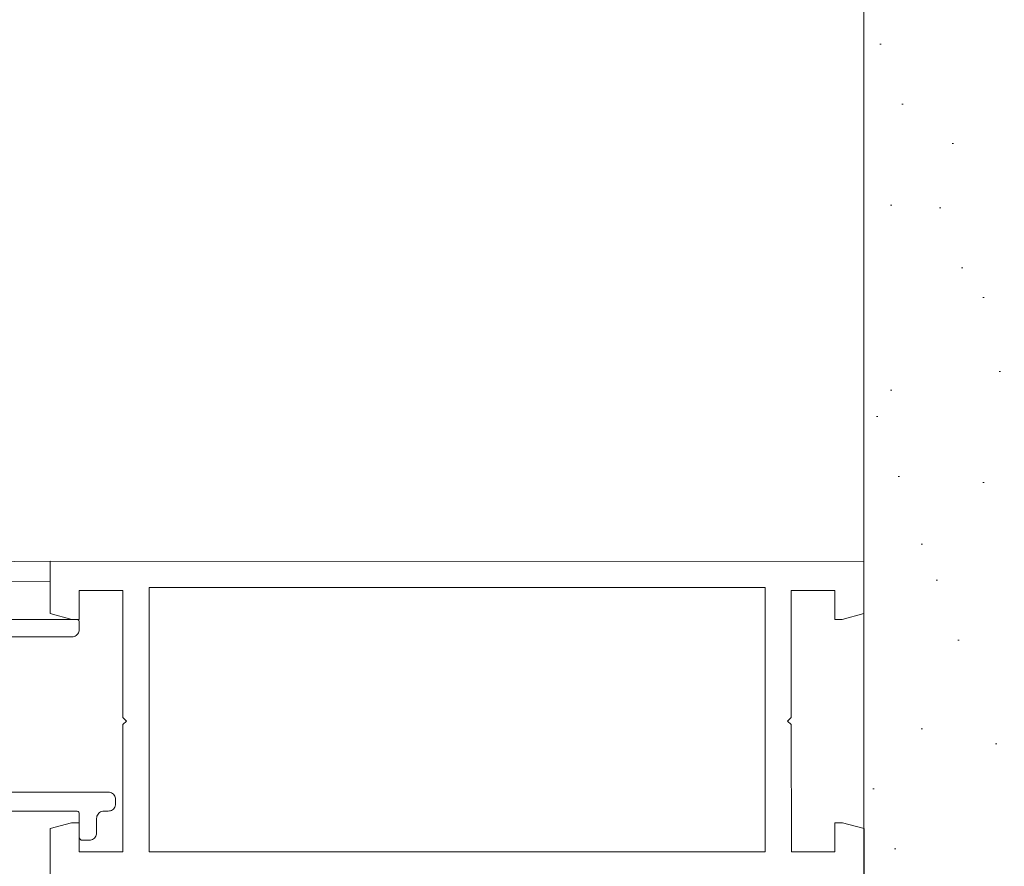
# Paper-space layout 'AD-02 DETAL MONTAŻU DRZWI' of a CAD drawing. Header units: millimetres. Extents: x 0 to 594, y 0 to 550.
# Tile 53 of 99: x 261 to 274, y 221 to 233. Entities that reach past the tile are written whole.
import ezdxf
from ezdxf.xclip import XClip

# ---------------------------------------------------------------- set-up
doc = ezdxf.new("R2010")
doc.units = ezdxf.units.MM
doc.header["$MEASUREMENT"] = 0
doc.header["$XCLIPFRAME"] = 0
doc.layers.add('A_stolarka', color=7, linetype='Continuous')
doc.layers.add('A_stolarka_Nr_pióra__1', color=7, linetype='Continuous', lineweight=20)
doc.layers.add('A_stolarka_Nr_pióra__10', color=7, linetype='Continuous', lineweight=13, true_color=0x4b4b4b)

# ---------------------------------------------------------------- blocks, each defined once
blk = doc.blocks.new('Rysunek_2_2', base_point=(-46914.584, -27095.2))
at = {"layer": 'A_stolarka', "linetype": 'Continuous', "lineweight": 0, "true_color": 0x4b4b4b}
h = blk.add_hatch(dxfattribs=at)
h.set_pattern_fill('TYNK1_2_0002', color=251, style=0, pattern_type=2)
h.set_pattern_definition([(45, (-46914.5838, -27091.2), (-1.272792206, 1.272792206), [0, -1.2, 0, -1.8]), (110, (-46910.5838, -27091.2), (1.69144672, 0.61563626), [0, -0.88, 0, -1.52])])
h.paths.add_polyline_path([(275.544, 232.735), (289.43, 232.735), (289.43, 235.735), (272.542, 235.735), (272.542, 218.856), (272.959, 218.856), (272.959, 219.056), (273.159, 219.056), (273.159, 218.856), (275.544, 218.856)])
at = {"layer": 'A_stolarka_Nr_pióra__1', "color": 7, "linetype": 'Continuous', "lineweight": 20, "ltscale": 0.2, "flags": 128}
for points in [[(256.306, 222.215), (261.703, 222.215), (261.715, 222.214), (261.726, 222.208), (261.735, 222.199), (261.74, 222.188), (261.742, 222.176), (261.742, 221.855), (261.744, 221.843), (261.75, 221.832), (261.759, 221.823), (261.77, 221.817), (261.783, 221.815), (261.882, 221.815), (261.898, 221.816), (261.913, 221.82), (261.927, 221.826), (261.941, 221.834), (261.953, 221.844), (261.963, 221.856), (261.972, 221.87), (261.977, 221.884), (261.981, 221.899), (261.982, 221.915), (261.982, 222.115), (261.984, 222.131), (261.987, 222.146), (261.993, 222.161), (262.001, 222.175), (262.011, 222.187), (262.023, 222.197), (262.037, 222.205), (262.052, 222.21), (262.067, 222.214), (262.082, 222.215), (262.142, 222.215), (262.158, 222.217), (262.173, 222.221), (262.188, 222.226), (262.201, 222.234), (262.213, 222.244), (262.224, 222.256), (262.232, 222.27), (262.237, 222.285), (262.241, 222.3), (262.242, 222.316), (262.242, 222.377), (262.241, 222.392), (262.237, 222.407), (262.232, 222.421), (262.224, 222.435), (262.213, 222.447), (262.201, 222.457), (262.188, 222.465), (262.173, 222.471), (262.158, 222.474), (262.142, 222.475), (260.784, 222.475)], [(260.784, 224.615), (261.643, 224.615), (261.658, 224.616), (261.674, 224.62), (261.688, 224.626), (261.702, 224.635), (261.713, 224.645), (261.724, 224.657), (261.732, 224.67), (261.738, 224.684), (261.742, 224.699), (261.743, 224.715), (261.743, 224.815), (261.741, 224.827), (261.735, 224.839), (261.726, 224.847), (261.715, 224.853), (261.703, 224.855), (260.784, 224.855)], [(260.783, 225.37), (261.343, 225.375), (261.343, 225.655), (255.993, 225.608)], [(256.306, 222.215), (261.703, 222.215), (261.715, 222.214), (261.726, 222.208), (261.735, 222.199), (261.74, 222.188), (261.742, 222.176), (261.742, 221.855), (261.744, 221.843), (261.75, 221.832), (261.759, 221.823), (261.77, 221.817), (261.783, 221.815), (261.882, 221.815), (261.898, 221.816), (261.913, 221.82), (261.927, 221.826), (261.941, 221.834), (261.953, 221.844), (261.963, 221.856), (261.972, 221.87), (261.977, 221.884), (261.981, 221.899), (261.982, 221.915), (261.982, 222.115), (261.984, 222.131), (261.987, 222.146), (261.993, 222.161), (262.001, 222.175), (262.011, 222.187), (262.023, 222.197), (262.037, 222.205), (262.052, 222.21), (262.067, 222.214), (262.082, 222.215), (262.142, 222.215), (262.158, 222.217), (262.173, 222.221), (262.188, 222.226), (262.201, 222.234), (262.213, 222.244), (262.224, 222.256), (262.232, 222.27), (262.237, 222.285), (262.241, 222.3), (262.242, 222.316), (262.242, 222.377), (262.241, 222.392), (262.237, 222.407), (262.232, 222.421), (262.224, 222.435), (262.213, 222.447), (262.201, 222.457), (262.188, 222.465), (262.173, 222.471), (262.158, 222.474), (262.142, 222.475), (260.784, 222.475)], [(260.784, 224.615), (261.643, 224.615), (261.658, 224.616), (261.674, 224.62), (261.688, 224.626), (261.702, 224.635), (261.713, 224.645), (261.724, 224.657), (261.732, 224.67), (261.738, 224.684), (261.742, 224.699), (261.743, 224.715), (261.743, 224.815), (261.741, 224.827), (261.735, 224.839), (261.726, 224.847), (261.715, 224.853), (261.703, 224.855), (260.784, 224.855)], [(260.783, 225.37), (261.343, 225.375), (261.343, 225.655), (255.993, 225.608)], [(261.343, 221.255), (261.343, 221.976), (261.636, 222.055), (261.743, 222.055), (261.743, 221.655), (262.343, 221.655), (262.343, 223.406), (262.393, 223.456), (262.343, 223.506), (262.342, 225.255), (261.742, 225.255), (261.742, 224.855), (261.642, 224.855), (261.342, 224.935), (261.342, 225.654), (272.542, 225.655), (272.542, 224.936), (272.242, 224.855), (272.142, 224.855), (272.142, 225.255), (271.542, 225.255), (271.542, 223.506), (271.492, 223.456), (271.542, 223.406), (271.543, 221.655), (272.143, 221.655), (272.143, 222.055), (272.249, 222.055), (272.543, 221.977), (272.543, 221.255)], [(261.343, 221.255), (261.343, 221.976), (261.636, 222.055), (261.743, 222.055), (261.743, 221.655), (262.343, 221.655), (262.343, 223.406), (262.393, 223.456), (262.343, 223.506), (262.342, 225.255), (261.742, 225.255), (261.742, 224.855), (261.642, 224.855), (261.342, 224.935), (261.342, 225.654), (272.542, 225.655), (272.542, 224.936), (272.242, 224.855), (272.142, 224.855), (272.142, 225.255), (271.542, 225.255), (271.542, 223.506), (271.492, 223.456), (271.542, 223.406), (271.543, 221.655), (272.143, 221.655), (272.143, 222.055), (272.249, 222.055), (272.543, 221.977), (272.543, 221.255)]]:
    blk.add_lwpolyline(points, dxfattribs=at)
blk.add_lwpolyline([(262.703, 221.655), (262.703, 225.295), (271.183, 225.295), (271.183, 221.655)], close=True, dxfattribs=at)
blk.add_lwpolyline([(262.703, 221.655), (262.703, 225.295), (271.183, 225.295), (271.183, 221.655)], close=True, dxfattribs=at)
at = {"layer": 'A_stolarka_Nr_pióra__10', "color": 251, "linetype": 'Continuous', "lineweight": 13, "ltscale": 0.2, "true_color": 0x4b4b4b, "flags": 128}
blk.add_lwpolyline([(275.544, 232.735), (275.544, 218.856), (273.159, 218.856), (273.159, 219.056), (272.959, 219.056), (272.959, 218.856), (272.542, 218.856), (272.542, 235.735), (289.43, 235.735), (289.43, 232.735)], close=True, dxfattribs=at)

psp = doc.layouts.new('AD-02 DETAL MONTAŻU DRZWI')

# ---------------------------------------------------------------- block references
at = {"color": 37, "linetype": 'Continuous', "lineweight": 5, "true_color": 0x656532}
ref = psp.add_blockref('Rysunek_2_2', (-46914.584, -27095.2), dxfattribs=at)
XClip(ref).set_block_clipping_path([(33.2101829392, 4.9001792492), (292.97782874, 254.0652997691)])

doc.saveas('drawing.dxf')
